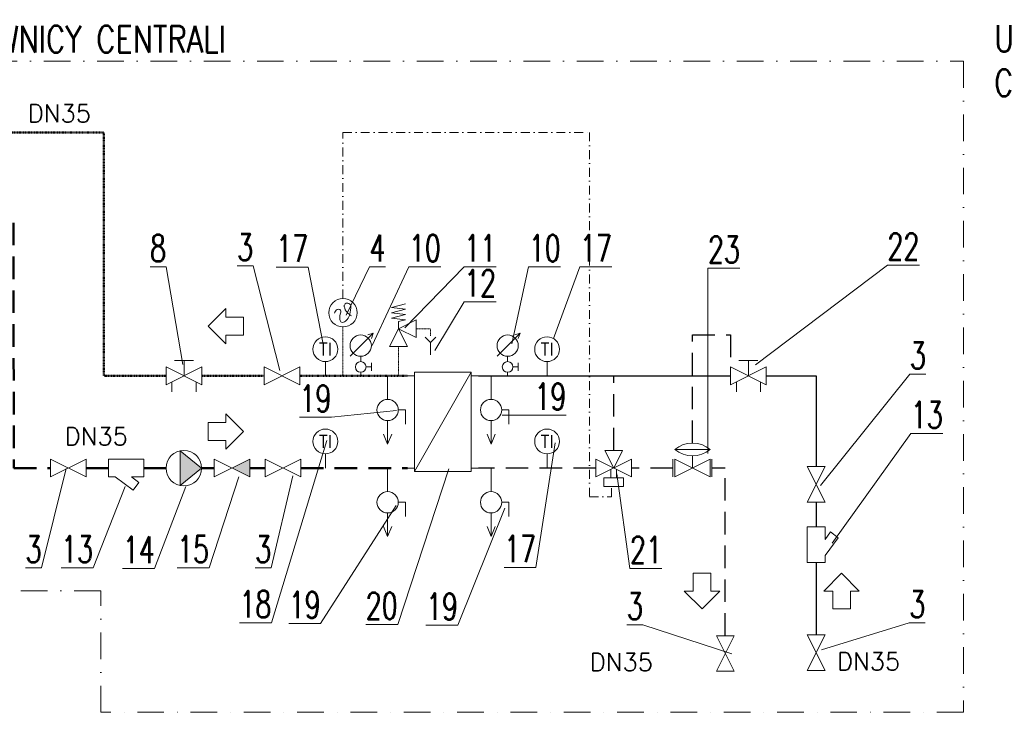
# Model space of a CAD drawing. Header units: centimetres. Extents: x -46992 to 28356, y -249852 to -204142.
# Tile 12 of 13: x 11635 to 17178, y -208043 to -204142. Entities that reach past the tile are written whole.
import ezdxf
from ezdxf.enums import TextEntityAlignment as Align

# ---------------------------------------------------------------- set-up
doc = ezdxf.new("R2010")
doc.units = ezdxf.units.CM
doc.header["$LTSCALE"] = 100
doc.linetypes.add('DASHDOT', pattern=[1, 0.5, -0.25, 0, -0.25])
doc.linetypes.add('DASHED', pattern=[19.05, 12.7, -6.35])
doc.layers.get('0').update_dxf_attribs({"lineweight": 9})
for name, color, linetype, lineweight in [('2DH_DESC', 7, 'Continuous', 18), ('2DH_NUM', 7, 'Continuous', 18), ('2DH_OBJ', 241, 'Continuous', 18), ('2DH_OBJ_chp', 241, 'Continuous', 18), ('2DH_OBJ_odzp', 241, 'Continuous', 18), ('2DH_PLS_ps', 214, 'DASHDOT', 13), ('2DH_PLS_pwent', 171, 'DASHED', 18), ('2DH_PLS_scp', 182, 'DASHED', 30), ('2DH_PLS_scz', 1, 'Continuous', 30), ('_Air Opis', 7, 'Continuous', 13)]:
    doc.layers.add(name, color=color, linetype=linetype, lineweight=lineweight)
doc.styles.add('Air', font='ARIALN.TTF', dxfattribs={"width": 0.8, "height": 300})
doc.styles.add('CP_ATTR', font='ROMANS.SHX')

# ---------------------------------------------------------------- blocks, each defined once
blk = doc.blocks.new('CPHS_223A')
for p, q in [((-0.8, 0), (-1, 0)), ((-0.8, -2.7), (-0.8, 0.1)), ((0.8, 0.1), (-0.8, 0.1)), ((-0.8, -2.7), (0.8, 0.1)), ((0.8, 0.1), (0.8, -2.7)), ((0.8, 0), (1, 0)), ((-0.8, -2.6), (-1, -2.6)), ((-0.8, -2.7), (0.8, -2.7)), ((0.8, -2.6), (1, -2.6))]:
    blk.add_line(p, q)
at = {"linetype": 'ByBlock', "style": 'CP_ATTR', "flags": 9}
for tag, p in [('OTHER', (-0.092, -1.318)), ('WEIGHT', (-0.092, -1.318)), ('VOLTAGE', (-0.092, -1.319)), ('FLOW', (-0.092, -1.318)), ('TEMPERATURE', (-0.092, -1.318)), ('PN', (-0.092, -1.318)), ('CHARACTER', (-0.092, -1.318)), ('ARTICLE', (-0.092, -1.318)), ('PRODUCER', (-0.092, -1.318)), ('NUMBER', (-0.092, -1.319)), ('GROUP', (-0.092, -1.318)), ('NAME', (-0.092, -1.318)), ('POWER', (-0.092, -1.319)), ('ORDER-NO', (-0.092, -1.319)), ('PRODUCT-TYPE', (-0.092, -1.319)), ('DN', (-0.091, -1.319))]:
    blk.add_attdef(tag, text='', height=0.00005, dxfattribs=at).set_placement(p, align=Align.MIDDLE_LEFT)
blk = doc.blocks.new('CPHS_001')
for p, q in [((-0.5, 0.25), (0.5, -0.25)), ((0.5, 0.25), (-0.5, -0.25)), ((-0.5, -0.25), (-0.5, 0.25)), ((0.5, -0.25), (0.5, 0.25))]:
    blk.add_line(p, q)
at = {"linetype": 'ByBlock', "style": 'CP_ATTR', "flags": 9}
for tag, p in [('NAME', (-0.092, -0.018)), ('GROUP', (-0.092, -0.018)), ('NUMBER', (-0.092, -0.019)), ('PRODUCER', (-0.092, -0.018)), ('ARTICLE', (-0.092, -0.018)), ('CHARACTER', (-0.092, -0.018)), ('PN', (-0.092, -0.018)), ('TEMPERATURE', (-0.092, -0.018)), ('FLOW', (-0.092, -0.018)), ('VOLTAGE', (-0.092, -0.019)), ('WEIGHT', (-0.092, -0.018)), ('OTHER', (-0.092, -0.018)), ('PRODUCT-TYPE', (-0.092, -0.019)), ('ORDER-NO', (-0.092, -0.019)), ('POWER', (-0.092, -0.019)), ('DN', (-0.091, -0.019))]:
    blk.add_attdef(tag, text='', height=0.00005, dxfattribs=at).set_placement(p, align=Align.MIDDLE_LEFT)
blk = doc.blocks.new('CPHS_175')
at = {"linetype": 'ByBlock', "style": 'CP_ATTR', "flags": 12}
blk.add_attdef('VAL', text='', height=0.5, dxfattribs=at).set_placement((0, 0.45), align=Align.MIDDLE)
at = {"linetype": 'ByBlock', "style": 'CP_ATTR', "flags": 9}
for tag, p in [('NAME', (-0.092, -0.018)), ('GROUP', (-0.092, -0.018)), ('NUMBER', (-0.092, -0.019)), ('PRODUCER', (-0.092, -0.018)), ('ARTICLE', (-0.092, -0.018)), ('CHARACTER', (-0.092, -0.018)), ('PN', (-0.092, -0.018)), ('TEMPERATURE', (-0.092, -0.018)), ('FLOW', (-0.092, -0.018)), ('VOLTAGE', (-0.092, -0.019)), ('WEIGHT', (-0.092, -0.018)), ('OTHER', (-0.092, -0.018)), ('PRODUCT-TYPE', (-0.092, -0.019)), ('ORDER-NO', (-0.092, -0.019)), ('POWER', (-0.092, -0.019)), ('DN', (-0.091, -0.019))]:
    blk.add_attdef(tag, text='', height=0.00005, dxfattribs=at).set_placement(p, align=Align.MIDDLE_LEFT)
blk = doc.blocks.new('CPHS_047')
blk.add_line((0, 0), (0, 0.4))
blk.add_circle((0, 0.75), 0.35)
at = {"style": 'CP_ATTR', "flags": 12}
blk.add_attdef('TI', text='', height=0.35, dxfattribs=at).set_placement((0, 0.75), align=Align.MIDDLE)
at = {"linetype": 'ByBlock', "style": 'CP_ATTR', "flags": 9}
for tag, p in [('NAME', (-0.092, -0.018)), ('GROUP', (-0.092, -0.018)), ('NUMBER', (-0.092, -0.019)), ('PRODUCER', (-0.092, -0.018)), ('ARTICLE', (-0.092, -0.018)), ('CHARACTER', (-0.092, -0.018)), ('PN', (-0.092, -0.018)), ('TEMPERATURE', (-0.092, -0.018)), ('FLOW', (-0.092, -0.018)), ('VOLTAGE', (-0.092, -0.019)), ('WEIGHT', (-0.092, -0.018)), ('OTHER', (-0.092, -0.018)), ('PRODUCT-TYPE', (-0.092, -0.019)), ('ORDER-NO', (-0.092, -0.019)), ('POWER', (-0.092, -0.019)), ('DN', (-0.091, -0.019))]:
    blk.add_attdef(tag, text='', height=0.00005, dxfattribs=at).set_placement(p, align=Align.MIDDLE_LEFT)
blk = doc.blocks.new('CPHS_869')
for p, q in [((-0.3, 0.55), (0.35, 1.2)), ((0.35, 1.2), (0.2, 1.15)), ((0.35, 1.2), (0.3, 1.05)), ((0, 0.4), (0, 0.55)), ((0.3, 0.362), (0.3, 0.137)), ((0, 0), (0, 0.1)), ((0.15, 0.25), (0.3, 0.25))]:
    blk.add_line(p, q)
for centre, radius in [((0, 0.85), 0.3), ((0, 0.25), 0.15)]:
    blk.add_circle(centre, radius)
at = {"linetype": 'ByBlock', "style": 'CP_ATTR', "flags": 9}
for tag, p in [('NAME', (-0.091, -0.018)), ('GROUP', (-0.091, -0.018)), ('NUMBER', (-0.091, -0.019)), ('PRODUCER', (-0.091, -0.018)), ('ARTICLE', (-0.091, -0.018)), ('CHARACTER', (-0.091, -0.018)), ('PN', (-0.091, -0.018)), ('TEMPERATURE', (-0.091, -0.018)), ('FLOW', (-0.091, -0.018)), ('VOLTAGE', (-0.091, -0.019)), ('WEIGHT', (-0.091, -0.018)), ('OTHER', (-0.091, -0.018)), ('PRODUCT-TYPE', (-0.091, -0.019)), ('ORDER-NO', (-0.091, -0.019)), ('DN', (-0.091, -0.019)), ('POWER', (-0.091, -0.019))]:
    blk.add_attdef(tag, text='', height=0.00005, dxfattribs=at).set_placement(p, align=Align.MIDDLE_LEFT)
blk = doc.blocks.new('CPHS_N19')
for p, q in [((0, 0, 6.512), (0, -0.663, 6.512)), ((0.3, -0.963, 6.512), (0.5, -0.963, 6.512)), ((0.5, -0.963, 6.512), (0.5, -1.363, 6.512)), ((0, -1.263, 6.512), (0, -1.927, 6.512)), ((0, -1.927, 6.512), (-0.115, -1.641, 6.512)), ((0, -1.927, 6.512), (0.115, -1.641, 6.512))]:
    blk.add_line(p, q)
blk.add_circle((0, -0.963, 6.512), 0.3)
at = {"style": 'CP_ATTR', "flags": 9}
for tag in ['NAME', 'GROUP', 'NUMBER', 'PRODUCER', 'ARTICLE', 'PRODUCT-TYPE', 'ORDER-NO', 'CHARACTER', 'DN', 'PN', 'TEMPERATURE', 'FLOW', 'POWER', 'VOLTAGE', 'WEIGHT', 'OTHER']:
    blk.add_attdef(tag, text='', height=0.00005, dxfattribs=at).set_placement((-0.218, 0.333), align=Align.MIDDLE_LEFT)
blk = doc.blocks.new('cphs_023d')
for p, q in [((-0.2, 0.6), (0.2, 0.7)), ((0.2, 0.55), (-0.2, 0.6)), ((-0.2, 0.45), (0.2, 0.55)), ((0.2, 0.4), (-0.2, 0.45)), ((-0.2, 0.3), (0.2, 0.4)), ((0.2, 0.25), (-0.2, 0.3)), ((0, 0), (-0.25, -0.5)), ((0.5, 0.25), (0, 0)), ((0, 0.2), (0.2, 0.25)), ((0, 0), (0, 0.2)), ((0, 0), (0.5, -0.25)), ((0.25, -0.5), (0, 0)), ((0.5, -0.25), (0.5, 0.25)), ((-0.25, -0.5), (0.25, -0.5))]:
    blk.add_line(p, q)
at = {"linetype": 'ByBlock', "style": 'CP_ATTR', "flags": 9}
for tag, p in [('NAME', (-0.092, -0.018)), ('GROUP', (-0.092, -0.018)), ('NUMBER', (-0.092, -0.019)), ('PRODUCER', (-0.092, -0.018)), ('ARTICLE', (-0.092, -0.018)), ('CHARACTER', (-0.092, -0.018)), ('PN', (-0.092, -0.018)), ('TEMPERATURE', (-0.092, -0.018)), ('FLOW', (-0.092, -0.018)), ('VOLTAGE', (-0.092, -0.019)), ('WEIGHT', (-0.092, -0.018)), ('OTHER', (-0.092, -0.018)), ('PRODUCT-TYPE', (-0.092, -0.019)), ('ORDER-NO', (-0.092, -0.019)), ('POWER', (-0.092, -0.019)), ('DN', (-0.091, -0.019))]:
    blk.add_attdef(tag, text='', height=0.00005, dxfattribs=at).set_placement(p, align=Align.MIDDLE_LEFT)
blk = doc.blocks.new('CPHS_082')
for p, q in [((-0.15, 0.5), (0, 0.35)), ((0, 0.35), (0.15, 0.5)), ((0, 0.3), (0, 0.35)), ((0, 0), (0, 0.325))]:
    blk.add_line(p, q)
at = {"linetype": 'ByBlock', "style": 'CP_ATTR', "flags": 9}
for tag, p in [('NAME', (-0.092, -0.018)), ('GROUP', (-0.092, -0.018)), ('NUMBER', (-0.092, -0.019)), ('PRODUCER', (-0.092, -0.018)), ('ARTICLE', (-0.092, -0.018)), ('CHARACTER', (-0.092, -0.018)), ('PN', (-0.092, -0.018)), ('TEMPERATURE', (-0.092, -0.018)), ('FLOW', (-0.092, -0.018)), ('VOLTAGE', (-0.092, -0.019)), ('WEIGHT', (-0.092, -0.018)), ('OTHER', (-0.092, -0.018)), ('PRODUCT-TYPE', (-0.092, -0.019)), ('ORDER-NO', (-0.092, -0.019)), ('POWER', (-0.092, -0.019)), ('DN', (-0.091, -0.019))]:
    blk.add_attdef(tag, text='', height=0.00005, dxfattribs=at).set_placement(p, align=Align.MIDDLE_LEFT)
blk = doc.blocks.new('CPHS_030')
for p, q in [((0.5, 0), (-0.1, 0.49)), ((-0.1, -0.49), (-0.1, 0.49)), ((0.5, 0), (-0.1, -0.49))]:
    blk.add_line(p, q)
blk.add_circle((0, 0), 0.5)
blk.add_solid([(-0.1, -0.49), (0.5, 0), (-0.1, 0.49)])
at = {"linetype": 'ByBlock', "style": 'CP_ATTR', "flags": 9}
for tag, p in [('NAME', (-0.092, -0.018)), ('GROUP', (-0.092, -0.018)), ('NUMBER', (-0.092, -0.019)), ('PRODUCER', (-0.092, -0.018)), ('ARTICLE', (-0.092, -0.018)), ('CHARACTER', (-0.092, -0.018)), ('PN', (-0.092, -0.018)), ('TEMPERATURE', (-0.092, -0.018)), ('FLOW', (-0.092, -0.018)), ('VOLTAGE', (-0.092, -0.019)), ('WEIGHT', (-0.092, -0.018)), ('OTHER', (-0.092, -0.018)), ('PRODUCT-TYPE', (-0.092, -0.019)), ('ORDER-NO', (-0.092, -0.019)), ('POWER', (-0.092, -0.019)), ('DN', (-0.091, -0.019))]:
    blk.add_attdef(tag, text='', height=0.00005, dxfattribs=at).set_placement(p, align=Align.MIDDLE_LEFT)
blk = doc.blocks.new('CPHS_031')
for p, q in [((0.5, 0.25), (-0.5, -0.25)), ((-0.5, -0.25), (-0.5, 0.25)), ((-0.5, 0.25), (0.5, -0.25)), ((0.5, -0.25), (0.5, 0.25))]:
    blk.add_line(p, q)
blk.add_solid([(0.5, -0.25), (0, 0), (0.5, 0.25)])
at = {"linetype": 'ByBlock', "style": 'CP_ATTR', "flags": 9}
for tag, p in [('NAME', (-0.092, -0.018)), ('GROUP', (-0.092, -0.018)), ('NUMBER', (-0.092, -0.019)), ('PRODUCER', (-0.092, -0.018)), ('ARTICLE', (-0.092, -0.018)), ('CHARACTER', (-0.092, -0.018)), ('PN', (-0.092, -0.018)), ('TEMPERATURE', (-0.092, -0.018)), ('FLOW', (-0.092, -0.018)), ('VOLTAGE', (-0.092, -0.019)), ('WEIGHT', (-0.092, -0.018)), ('OTHER', (-0.092, -0.018)), ('PRODUCT-TYPE', (-0.092, -0.019)), ('ORDER-NO', (-0.092, -0.019)), ('POWER', (-0.092, -0.019)), ('DN', (-0.091, -0.019))]:
    blk.add_attdef(tag, text='', height=0.00005, dxfattribs=at).set_placement(p, align=Align.MIDDLE_LEFT)
blk = doc.blocks.new('CPHS_190')
for p, q in [((-0.5, -0.25), (-0.5, 0.25)), ((-0.5, 0.25), (0.5, 0.25)), ((0.5, 0.25), (0.5, -0.25)), ((-0.305, -0.25), (-0.5, -0.25)), ((0.195, -0.621), (-0.305, -0.25)), ((0.15, -0.25), (0.357, -0.403)), ((0.5, -0.25), (0.15, -0.25)), ((0.357, -0.403), (0.195, -0.621))]:
    blk.add_line(p, q)
at = {"linetype": 'ByBlock', "style": 'CP_ATTR', "flags": 9}
for tag, p in [('NAME', (-0.092, -0.018)), ('GROUP', (-0.092, -0.018)), ('NUMBER', (-0.092, -0.019)), ('PRODUCER', (-0.092, -0.018)), ('ARTICLE', (-0.092, -0.018)), ('CHARACTER', (-0.092, -0.018)), ('PN', (-0.092, -0.018)), ('TEMPERATURE', (-0.092, -0.018)), ('FLOW', (-0.092, -0.018)), ('VOLTAGE', (-0.092, -0.019)), ('WEIGHT', (-0.092, -0.018)), ('OTHER', (-0.092, -0.018)), ('PRODUCT-TYPE', (-0.092, -0.019)), ('ORDER-NO', (-0.092, -0.019)), ('POWER', (-0.092, -0.019)), ('DN', (-0.091, -0.019))]:
    blk.add_attdef(tag, text='', height=0.00005, dxfattribs=at).set_placement(p, align=Align.MIDDLE_LEFT)
blk = doc.blocks.new('CPHS_N01')
for p, q in [((-0.267, 0.428), (0.267, 0.428)), ((0, 0.428), (0, 0)), ((-0.5, 0.25), (0.5, -0.25)), ((0.5, 0.25), (-0.5, -0.25)), ((-0.5, -0.25), (-0.5, 0.25)), ((0.5, -0.25), (0.5, 0.25)), ((-0.339, -0.17), (-0.339, -0.451)), ((0.339, -0.17), (0.339, -0.451))]:
    blk.add_line(p, q)
at = {"linetype": 'ByBlock', "style": 'CP_ATTR', "flags": 9}
for tag, p in [('NAME', (-0.092, -0.018)), ('GROUP', (-0.092, -0.018)), ('NUMBER', (-0.092, -0.019)), ('PRODUCER', (-0.092, -0.018)), ('ARTICLE', (-0.092, -0.018)), ('CHARACTER', (-0.092, -0.018)), ('PN', (-0.092, -0.018)), ('TEMPERATURE', (-0.092, -0.018)), ('FLOW', (-0.092, -0.018)), ('VOLTAGE', (-0.092, -0.019)), ('WEIGHT', (-0.092, -0.018)), ('OTHER', (-0.092, -0.018)), ('PRODUCT-TYPE', (-0.092, -0.019)), ('ORDER-NO', (-0.092, -0.019)), ('POWER', (-0.092, -0.019)), ('DN', (-0.091, -0.019))]:
    blk.add_attdef(tag, text='', height=0.00005, dxfattribs=at).set_placement(p, align=Align.MIDDLE_LEFT)
blk = doc.blocks.new('CPHS_189')
for p, q in [((0.5, 0), (0, 0.5)), ((0, 0.25), (0, 0.5)), ((-0.5, 0.25), (0, 0.25)), ((-0.5, 0.25), (-0.5, -0.25)), ((0.5, 0), (0, -0.5)), ((-0.5, -0.25), (0, -0.25)), ((0, -0.25), (0, -0.5))]:
    blk.add_line(p, q)
at = {"linetype": 'ByBlock', "style": 'CP_ATTR', "flags": 9}
for tag, height, p in [('VAL', 0.025, (-0.094, 0.034)), ('NAME', 0.00005, (-0.092, -0.018)), ('GROUP', 0.00005, (-0.092, -0.018)), ('NUMBER', 0.00005, (-0.092, -0.019)), ('PRODUCER', 0.00005, (-0.092, -0.018)), ('ARTICLE', 0.00005, (-0.092, -0.018)), ('CHARACTER', 0.00005, (-0.092, -0.018)), ('PN', 0.00005, (-0.092, -0.018)), ('TEMPERATURE', 0.00005, (-0.092, -0.018)), ('FLOW', 0.00005, (-0.092, -0.018)), ('VOLTAGE', 0.00005, (-0.092, -0.019)), ('WEIGHT', 0.00005, (-0.092, -0.018)), ('OTHER', 0.00005, (-0.092, -0.018)), ('PRODUCT-TYPE', 0.00005, (-0.092, -0.019)), ('ORDER-NO', 0.00005, (-0.092, -0.019)), ('POWER', 0.00005, (-0.092, -0.019)), ('DN', 0.00005, (-0.091, -0.019))]:
    blk.add_attdef(tag, text='', height=height, dxfattribs=at).set_placement(p, align=Align.MIDDLE_LEFT)
blk = doc.blocks.new('CPHS_981')
blk.add_circle((0, 0), 0.4)
for centre, radius, start, end in [((-0.033, -0.09), 0.223, 126.3071, 159.3797), ((-0.127, 0), 0.0972, 66.8516, 113.1484), ((0.407, -0.149), 0.498, 160.9408, 184.7283), ((-0.115, 0.039), 0.0574, 333.6901, 63.235), ((0.145, 0.192), 0.11, 166.7219, 193.2781), ((0.126, 0.181), 0.0943, 112.6188, 157.5625), ((0.35, 0.226), 0.317, 190.7968, 222.1266), ((0.115, 0.166), 0.106, 76.0683, 103.9317), ((0.432, 0.279), 0.414, 219.9285, 242.7158), ((0.128, 0.18), 0.0895, 7.8536, 82.1415), ((-0.382, 0.142), 0.601, 342.7341, 4.7646), ((0.01, -0.18), 0.0994, 186.1495, 241.2289), ((-0.013, -0.198), 0.0738, 249.8033, 290.2409), ((-0.052, -0.074), 0.203, 288.6395, 325.2517), ((-0.132, 0.029), 0.33, 318.4049, 348.5456)]:
    blk.add_arc(centre, radius, start, end)
at = {"linetype": 'ByBlock', "style": 'CP_ATTR', "flags": 9}
for tag, p in [('OTHER', (-0.092, -0.018)), ('WEIGHT', (-0.092, -0.018)), ('VOLTAGE', (-0.092, -0.019)), ('FLOW', (-0.092, -0.018)), ('TEMPERATURE', (-0.092, -0.018)), ('PN', (-0.092, -0.018)), ('CHARACTER', (-0.092, -0.018)), ('ARTICLE', (-0.092, -0.018)), ('PRODUCER', (-0.092, -0.018)), ('NUMBER', (-0.092, -0.019)), ('GROUP', (-0.092, -0.018)), ('NAME', (-0.092, -0.018)), ('POWER', (-0.092, -0.019)), ('ORDER-NO', (-0.092, -0.019)), ('PRODUCT-TYPE', (-0.092, -0.019)), ('DN', (-0.091, -0.019))]:
    blk.add_attdef(tag, text='', height=0.00005, dxfattribs=at).set_placement(p, align=Align.MIDDLE_LEFT)
blk = doc.blocks.new('Cp_Number')
blk.add_line((0, 0), (1.8, 0))
at = {"linetype": 'ByBlock', "style": 'CP_ATTR', "width": 0.726923, "flags": 12}
blk.add_attdef('VAL', text='', height=1, dxfattribs=at).set_placement((0, 0.2), (1.8, 0.2), align=Align.FIT)
blk = doc.blocks.new('CPHS_N04')
for p, q in [((-0.275, 0.52), (-0.275, 0.27)), ((0.275, 0.52), (-0.275, 0.52)), ((0.275, 0.27), (0.275, 0.52)), ((-0.5, 0.25), (0.5, -0.25)), ((-0.5, -0.25), (-0.5, 0.25)), ((0.5, 0.25), (-0.5, -0.25)), ((-0.275, 0.27), (0.275, 0.27)), ((0, 0), (-0.25, -0.5)), ((-0.082, 0.271), (-0.082, 0.041)), ((0.25, -0.5), (0, 0)), ((0.082, 0.271), (0.082, 0.041)), ((0.5, -0.25), (0.5, 0.25)), ((-0.25, -0.5), (0.25, -0.5))]:
    blk.add_line(p, q)
at = {"linetype": 'ByBlock', "style": 'CP_ATTR', "flags": 9}
for tag, p in [('NAME', (-0.092, -0.018)), ('GROUP', (-0.092, -0.018)), ('NUMBER', (-0.092, -0.019)), ('PRODUCER', (-0.092, -0.018)), ('ARTICLE', (-0.092, -0.018)), ('CHARACTER', (-0.092, -0.018)), ('PN', (-0.092, -0.018)), ('TEMPERATURE', (-0.092, -0.018)), ('FLOW', (-0.092, -0.018)), ('VOLTAGE', (-0.092, -0.019)), ('WEIGHT', (-0.092, -0.018)), ('OTHER', (-0.092, -0.018)), ('PRODUCT-TYPE', (-0.092, -0.019)), ('ORDER-NO', (-0.092, -0.019)), ('POWER', (-0.092, -0.019)), ('DN', (-0.091, -0.019))]:
    blk.add_attdef(tag, text='', height=0.00005, dxfattribs=at).set_placement(p, align=Align.MIDDLE_LEFT)
blk = doc.blocks.new('CPHS_836')
for p, q in [((-0.5, 0.525), (0.5, 0.525)), ((0, 0), (0, 0.344)), ((-0.55, 0.25), (-0.55, -0.25)), ((-0.5, 0.25), (0.5, -0.25)), ((0.5, 0.25), (-0.5, -0.25)), ((-0.5, -0.25), (-0.5, 0.25)), ((0.5, -0.25), (0.5, 0.25)), ((0.55, 0.25), (0.55, -0.25))]:
    blk.add_line(p, q)
for centre, start, end in [((0, -0.074), 50.1488, 129.8512), ((0, 1.124), 230.1488, 309.8512)]:
    blk.add_arc(centre, 0.78, start, end)
at = {"linetype": 'ByBlock', "style": 'CP_ATTR', "flags": 9}
for tag, p in [('NAME', (-0.092, -0.018)), ('GROUP', (-0.092, -0.018)), ('NUMBER', (-0.092, -0.019)), ('PRODUCER', (-0.092, -0.018)), ('ARTICLE', (-0.092, -0.018)), ('CHARACTER', (-0.092, -0.018)), ('PN', (-0.092, -0.018)), ('TEMPERATURE', (-0.092, -0.018)), ('FLOW', (-0.092, -0.018)), ('VOLTAGE', (-0.092, -0.019)), ('WEIGHT', (-0.092, -0.018)), ('OTHER', (-0.092, -0.018)), ('PRODUCT-TYPE', (-0.092, -0.019)), ('ORDER-NO', (-0.092, -0.019)), ('POWER', (-0.092, -0.019)), ('DN', (-0.091, -0.019))]:
    blk.add_attdef(tag, text='', height=0.00005, dxfattribs=at).set_placement(p, align=Align.MIDDLE_LEFT)

msp = doc.modelspace()

# ---------------------------------------------------------------- linework, layer by layer
at = {"layer": '2DH_NUM', "ltscale": 0.01}
for p, q in [((12459.5, -205533.3), (12553.7, -206084.8)), ((12949.7, -205528.6), (13100.5, -206117.8)), ((13604.9, -205533.3), (13472.9, -205806.7)), ((13826.4, -205533.3), (13619, -205976.4)), ((14137.5, -205533.3), (13802.9, -205877.4)), ((14500.5, -205533.3), (14406.2, -205967)), ((16520.2, -205524.4), (15777.7, -206085.6)), ((13259, -205535.3), (13343.8, -205969)), ((14789.3, -205534.4), (14639.7, -205937)), ((15510, -205541.6), (15510, -206586.3)), ((14137.5, -205731.3), (13972.6, -206004.7)), ((16647.1, -206138.2), (16142.8, -206765.1)), ((13390.5, -206380.6), (13757.5, -206343.5)), ((14532.5, -206369.7), (14352.5, -206369.7)), ((16651.9, -206472.9), (16208.8, -207090.4)), ((13052.1, -207538.6), (13365.2, -206511.7)), ((14541.9, -207227.2), (14650.4, -206524.9)), ((11758.6, -207229.6), (11896.7, -206669.3)), ((13763.3, -207548.1), (14050.9, -206671.3)), ((12701.4, -207229.6), (12869.7, -206717.8)), ((13051.5, -207229.6), (13172.7, -206711.1)), ((15070.9, -207232.6), (14997.4, -206699.1)), ((12048.2, -207229.6), (12230, -206771.7)), ((12395, -207232.9), (12570, -206771.7)), ((13329.7, -207543.4), (13753.9, -206878.7)), ((14102.7, -207552.8), (14366.7, -206892.9)), ((15143.7, -207549.9), (15645.4, -207714.9)), ((16643.6, -207539.8), (16148.6, -207691.3))]:
    msp.add_line(p, q, dxfattribs=at)
at = {"layer": '2DH_PLS_ps', "color": 7, "ltscale": 3}
msp.add_lwpolyline([(9970.5, -204375.2), (16949.3, -204375.2), (16949.3, -208043.5), (12092, -208043.5), (12092, -207359.2), (9680.7, -207359.2), (9680.7, -205600.7), (9970.5, -205600.7), (9970.5, -204375.2)], dxfattribs=at)
at = {"layer": '2DH_PLS_ps', "lineweight": 50, "ltscale": 0.01}
for points in [[(11078.7, -204776.5), (12109.5, -204776.5), (12109.5, -206147.8), (12460.6, -206147.8)], [(12660.6, -206147.8), (13011.7, -206147.8)], [(13211.7, -206147.8), (13817.5, -206147.8)]]:
    msp.add_lwpolyline(points, dxfattribs=at)
at = {"layer": '2DH_PLS_ps'}
msp.add_lwpolyline([(13455.4, -205712.5), (13455.4, -204776.5), (14843.3, -204776.5), (14843.3, -206830.2), (14967.3, -206830.2), (14967.3, -206771.9)], dxfattribs=at)
at = {"layer": '2DH_PLS_ps', "ltscale": 0.01}
for points in [[(13455.4, -205872.5), (13455.4, -206147.8)], [(13868, -205882.4), (13947.3, -205882.4), (13947.3, -205923.5)], [(13768, -206147.8), (13768, -205982.4)]]:
    msp.add_lwpolyline(points, dxfattribs=at)
at = {"layer": '2DH_PLS_pwent', "lineweight": 50, "ltscale": 0.1}
for points in [[(11047.8, -205285.5), (11600.5, -205285.5), (11602.3, -206667.8), (11809.2, -206667.8)], [(12009.2, -206667.8), (12134.5, -206667.8)], [(12334.5, -206667.8), (12459.5, -206667.8)], [(12659.5, -206667.8), (12730.5, -206667.8)], [(12930.5, -206667.8), (13017.9, -206667.8)], [(13217.9, -206667.8), (13819.3, -206667.8)]]:
    msp.add_lwpolyline(points, dxfattribs=at)
at = {"layer": '2DH_PLS_scp', "ltscale": 0.1}
for points in [[(15422.7, -206526.6), (15422.7, -205916.6), (15637.9, -205916.6), (15637.9, -206097.8)], [(14979.5, -206567.8), (14979.5, -206147.8)], [(14879.5, -206667.8), (14217.5, -206667.8)], [(15312.7, -206667.8), (15079.5, -206667.8)], [(15607.6, -207612.5), (15607.6, -206667.8), (15532.7, -206667.8)]]:
    msp.add_lwpolyline(points, dxfattribs=at)
at = {"layer": '2DH_PLS_scz', "ltscale": 0.1}
for points in [[(14217.5, -206147.8), (15637.9, -206147.8)], [(15837.9, -206147.8), (16119.5, -206147.8), (16119.5, -206659.6)], [(16119.5, -206859.6), (16119.5, -206999)], [(16119.5, -207199), (16119.5, -207607.1)]]:
    msp.add_lwpolyline(points, dxfattribs=at)

# ---------------------------------------------------------------- block references
at = {"layer": '2DH_DESC', "ltscale": 0.01, "xscale": 200, "yscale": 200, "zscale": 200}
for p in [(11859.1, -204759.2), (12066.5, -206578.7), (16414.5, -207846.3), (15023, -207850.6)]:
    msp.add_blockref('CPHS_175', p, dxfattribs=at).add_auto_attribs({'VAL': 'DN35'})
for p, rotation in [((12795.7, -205868.2), 180), ((15476.9, -207360.5), 270), ((16262.2, -207360.5), 90)]:
    msp.add_blockref('CPHS_189', p, dxfattribs=dict(at, rotation=rotation))
msp.add_blockref('CPHS_189', (12795.7, -206461.4), dxfattribs=at)
at = {"layer": '2DH_NUM', "ltscale": 0.01}
ref = msp.add_blockref('Cp_Number', (12369.5, -205533.3), dxfattribs=dict(at, xscale=50, yscale=150, zscale=150))
ref.add_attrib('VAL', '8', dxfattribs={"layer": '0', "linetype": 'ByBlock', "height": 150, "style": 'CP_ATTR', "width": 0.741176, "flags": 12}).set_placement((12369.5, -205503.3), (12459.5, -205503.3), align=Align.FIT)
ref = msp.add_blockref('Cp_Number', (12859.7, -205528.6), dxfattribs=dict(at, xscale=50, yscale=150, zscale=150))
ref.add_attrib('VAL', '3', dxfattribs={"layer": '0', "linetype": 'ByBlock', "height": 150, "style": 'CP_ATTR', "width": 0.741176, "flags": 12}).set_placement((12859.7, -205498.6), (12949.7, -205498.6), align=Align.FIT)
ref = msp.add_blockref('Cp_Number', (13079, -205535.3), dxfattribs=dict(at, xscale=100, yscale=150, zscale=150))
ref.add_attrib('VAL', '17', dxfattribs={"layer": '0', "linetype": 'ByBlock', "height": 150, "style": 'CP_ATTR', "width": 0.681081, "flags": 12}).set_placement((13079, -205505.3), (13259, -205505.3), align=Align.FIT)
ref = msp.add_blockref('Cp_Number', (13604.9, -205533.3), dxfattribs=dict(at, xscale=50, yscale=150, zscale=150))
ref.add_attrib('VAL', '4', dxfattribs={"layer": '0', "linetype": 'ByBlock', "height": 150, "style": 'CP_ATTR', "width": 0.7, "flags": 12}).set_placement((13604.9, -205503.3), (13694.9, -205503.3), align=Align.FIT)
ref = msp.add_blockref('Cp_Number', (13826.4, -205533.3), dxfattribs=dict(at, xscale=100, yscale=150, zscale=150))
ref.add_attrib('VAL', '10', dxfattribs={"layer": '0', "linetype": 'ByBlock', "height": 150, "style": 'CP_ATTR', "width": 0.681081, "flags": 12}).set_placement((13826.4, -205503.3), (14006.4, -205503.3), align=Align.FIT)
ref = msp.add_blockref('Cp_Number', (14137.5, -205533.3), dxfattribs=dict(at, xscale=100, yscale=150, zscale=150))
ref.add_attrib('VAL', '11', dxfattribs={"layer": '0', "linetype": 'ByBlock', "height": 150, "style": 'CP_ATTR', "width": 0.812903, "flags": 12}).set_placement((14137.5, -205503.3), (14317.5, -205503.3), align=Align.FIT)
ref = msp.add_blockref('Cp_Number', (14500.5, -205533.3), dxfattribs=dict(at, xscale=100, yscale=150, zscale=150))
ref.add_attrib('VAL', '10', dxfattribs={"layer": '0', "linetype": 'ByBlock', "height": 150, "style": 'CP_ATTR', "width": 0.681081, "flags": 12}).set_placement((14500.5, -205503.3), (14680.5, -205503.3), align=Align.FIT)
ref = msp.add_blockref('Cp_Number', (14789.3, -205534.4), dxfattribs=dict(at, xscale=100, yscale=150, zscale=150))
ref.add_attrib('VAL', '17', dxfattribs={"layer": '0', "linetype": 'ByBlock', "height": 150, "style": 'CP_ATTR', "width": 0.681081, "flags": 12}).set_placement((14789.3, -205504.4), (14969.3, -205504.4), align=Align.FIT)
ref = msp.add_blockref('Cp_Number', (15510, -205541.6), dxfattribs=dict(at, xscale=100, yscale=150, zscale=150))
ref.add_attrib('VAL', '23', dxfattribs={"layer": '0', "linetype": 'ByBlock', "height": 150, "style": 'CP_ATTR', "width": 0.681081, "flags": 12}).set_placement((15510, -205511.6), (15690, -205511.6), align=Align.FIT)
ref = msp.add_blockref('Cp_Number', (16520.2, -205524.4), dxfattribs=dict(at, xscale=100, yscale=150, zscale=150))
ref.add_attrib('VAL', '22', dxfattribs={"layer": '0', "linetype": 'ByBlock', "height": 150, "style": 'CP_ATTR', "width": 0.681081, "flags": 12}).set_placement((16520.2, -205494.4), (16700.2, -205494.4), align=Align.FIT)
ref = msp.add_blockref('Cp_Number', (14137.5, -205731.3), dxfattribs=dict(at, xscale=100, yscale=150, zscale=150))
ref.add_attrib('VAL', '12', dxfattribs={"layer": '0', "linetype": 'ByBlock', "height": 150, "style": 'CP_ATTR', "width": 0.681081, "flags": 12}).set_placement((14137.5, -205701.3), (14317.5, -205701.3), align=Align.FIT)
ref = msp.add_blockref('Cp_Number', (16647.1, -206138.2), dxfattribs=dict(at, xscale=50, yscale=150, zscale=150))
ref.add_attrib('VAL', '3', dxfattribs={"layer": '0', "linetype": 'ByBlock', "height": 150, "style": 'CP_ATTR', "width": 0.741176, "flags": 12}).set_placement((16647.1, -206108.2), (16737.1, -206108.2), align=Align.FIT)
ref = msp.add_blockref('Cp_Number', (13210.5, -206380.6), dxfattribs=dict(at, xscale=100, yscale=150, zscale=150))
ref.add_attrib('VAL', '19', dxfattribs={"layer": '0', "linetype": 'ByBlock', "height": 150, "style": 'CP_ATTR', "width": 0.7, "flags": 12}).set_placement((13210.5, -206350.6), (13390.5, -206350.6), align=Align.FIT)
ref = msp.add_blockref('Cp_Number', (14532.5, -206369.7), dxfattribs=dict(at, xscale=100, yscale=150, zscale=150))
ref.add_attrib('VAL', '19', dxfattribs={"layer": '0', "linetype": 'ByBlock', "height": 150, "style": 'CP_ATTR', "width": 0.7, "flags": 12}).set_placement((14532.5, -206339.7), (14712.5, -206339.7), align=Align.FIT)
ref = msp.add_blockref('Cp_Number', (16651.9, -206472.9), dxfattribs=dict(at, xscale=100, yscale=150, zscale=150))
ref.add_attrib('VAL', '13', dxfattribs={"layer": '0', "linetype": 'ByBlock', "height": 150, "style": 'CP_ATTR', "width": 0.681081, "flags": 12}).set_placement((16651.9, -206442.9), (16831.9, -206442.9), align=Align.FIT)
ref = msp.add_blockref('Cp_Number', (11668.6, -207229.6), dxfattribs=dict(at, xscale=50, yscale=150, zscale=150))
ref.add_attrib('VAL', '3', dxfattribs={"layer": '0', "linetype": 'ByBlock', "height": 150, "style": 'CP_ATTR', "width": 0.741176, "flags": 12}).set_placement((11668.6, -207199.6), (11758.6, -207199.6), align=Align.FIT)
ref = msp.add_blockref('Cp_Number', (11868.2, -207229.6), dxfattribs=dict(at, xscale=100, yscale=150, zscale=150))
ref.add_attrib('VAL', '13', dxfattribs={"layer": '0', "linetype": 'ByBlock', "height": 150, "style": 'CP_ATTR', "width": 0.681081, "flags": 12}).set_placement((11868.2, -207199.6), (12048.2, -207199.6), align=Align.FIT)
ref = msp.add_blockref('Cp_Number', (12215, -207232.9), dxfattribs=dict(at, xscale=100, yscale=150, zscale=150))
ref.add_attrib('VAL', '14', dxfattribs={"layer": '0', "linetype": 'ByBlock', "height": 150, "style": 'CP_ATTR', "width": 0.663158, "flags": 12}).set_placement((12215, -207202.9), (12395, -207202.9), align=Align.FIT)
ref = msp.add_blockref('Cp_Number', (12521.4, -207229.6), dxfattribs=dict(at, xscale=100, yscale=150, zscale=150))
ref.add_attrib('VAL', '15', dxfattribs={"layer": '0', "linetype": 'ByBlock', "height": 150, "style": 'CP_ATTR', "width": 0.681081, "flags": 12}).set_placement((12521.4, -207199.6), (12701.4, -207199.6), align=Align.FIT)
ref = msp.add_blockref('Cp_Number', (12961.5, -207229.6), dxfattribs=dict(at, xscale=50, yscale=150, zscale=150))
ref.add_attrib('VAL', '3', dxfattribs={"layer": '0', "linetype": 'ByBlock', "height": 150, "style": 'CP_ATTR', "width": 0.741176, "flags": 12}).set_placement((12961.5, -207199.6), (13051.5, -207199.6), align=Align.FIT)
ref = msp.add_blockref('Cp_Number', (14361.9, -207227.2), dxfattribs=dict(at, xscale=100, yscale=150, zscale=150))
ref.add_attrib('VAL', '17', dxfattribs={"layer": '0', "linetype": 'ByBlock', "height": 150, "style": 'CP_ATTR', "width": 0.681081, "flags": 12}).set_placement((14361.9, -207197.2), (14541.9, -207197.2), align=Align.FIT)
ref = msp.add_blockref('Cp_Number', (15070.9, -207232.6), dxfattribs=dict(at, xscale=100, yscale=150, zscale=150))
ref.add_attrib('VAL', '21', dxfattribs={"layer": '0', "linetype": 'ByBlock', "height": 150, "style": 'CP_ATTR', "width": 0.812903, "flags": 12}).set_placement((15070.9, -207202.6), (15250.9, -207202.6), align=Align.FIT)
ref = msp.add_blockref('Cp_Number', (12872.1, -207538.6), dxfattribs=dict(at, xscale=100, yscale=150, zscale=150))
ref.add_attrib('VAL', '18', dxfattribs={"layer": '0', "linetype": 'ByBlock', "height": 150, "style": 'CP_ATTR', "width": 0.681081, "flags": 12}).set_placement((12872.1, -207508.6), (13052.1, -207508.6), align=Align.FIT)
ref = msp.add_blockref('Cp_Number', (13149.7, -207543.4), dxfattribs=dict(at, xscale=100, yscale=150, zscale=150))
ref.add_attrib('VAL', '19', dxfattribs={"layer": '0', "linetype": 'ByBlock', "height": 150, "style": 'CP_ATTR', "width": 0.7, "flags": 12}).set_placement((13149.7, -207513.4), (13329.7, -207513.4), align=Align.FIT)
ref = msp.add_blockref('Cp_Number', (16643.6, -207539.8), dxfattribs=dict(at, xscale=50, yscale=150, zscale=150))
ref.add_attrib('VAL', '3', dxfattribs={"layer": '0', "linetype": 'ByBlock', "height": 150, "style": 'CP_ATTR', "width": 0.741176, "flags": 12}).set_placement((16643.6, -207509.8), (16733.6, -207509.8), align=Align.FIT)
ref = msp.add_blockref('Cp_Number', (13583.3, -207548.1), dxfattribs=dict(at, xscale=100, yscale=150, zscale=150))
ref.add_attrib('VAL', '20', dxfattribs={"layer": '0', "linetype": 'ByBlock', "height": 150, "style": 'CP_ATTR', "width": 0.681081, "flags": 12}).set_placement((13583.3, -207518.1), (13763.3, -207518.1), align=Align.FIT)
ref = msp.add_blockref('Cp_Number', (13922.7, -207552.8), dxfattribs=dict(at, xscale=100, yscale=150, zscale=150))
ref.add_attrib('VAL', '19', dxfattribs={"layer": '0', "linetype": 'ByBlock', "height": 150, "style": 'CP_ATTR', "width": 0.7, "flags": 12}).set_placement((13922.7, -207522.8), (14102.7, -207522.8), align=Align.FIT)
ref = msp.add_blockref('Cp_Number', (15053.7, -207549.9), dxfattribs=dict(at, xscale=50, yscale=150, zscale=150))
ref.add_attrib('VAL', '3', dxfattribs={"layer": '0', "linetype": 'ByBlock', "height": 150, "style": 'CP_ATTR', "width": 0.741176, "flags": 12}).set_placement((15053.7, -207519.9), (15143.7, -207519.9), align=Align.FIT)
at = {"layer": '2DH_OBJ', "ltscale": 0.01, "xscale": 200, "yscale": 200, "zscale": 200}
for name, p in [('CPHS_981', (13455.4, -205792.5)), ('CPHS_869', (13555.1, -206147.8)), ('CPHS_869', (14382.5, -206147.8)), ('CPHS_082', (13947.3, -206029.4)), ('CPHS_N01', (12560.6, -206147.8)), ('CPHS_N01', (15737.9, -206147.8)), ('CPHS_001', (13111.7, -206147.8)), ('CPHS_223A', (14017.5, -206147.8)), ('CPHS_836', (15422.7, -206667.8)), ('CPHS_030', (12559.5, -206667.8)), ('CPHS_001', (11909.2, -206667.8)), ('CPHS_190', (12234.5, -206667.8)), ('CPHS_031', (12830.5, -206667.8)), ('CPHS_001', (13117.9, -206667.8))]:
    msp.add_blockref(name, p, dxfattribs=at)
for name, p, rotation in [('cphs_023d', (13768, -205882.4), 360), ('CPHS_N04', (14979.5, -206667.8), 180), ('CPHS_001', (16119.5, -206759.6), 90), ('CPHS_190', (16119.5, -207099), 90), ('CPHS_001', (15607.6, -207712.5), 90), ('CPHS_001', (16119.5, -207707.1), 90)]:
    msp.add_blockref(name, p, dxfattribs=dict(at, rotation=rotation))
at = {"layer": '2DH_OBJ_chp', "ltscale": 0.1, "xscale": 200, "yscale": 200, "zscale": 200}
for p in [(13706.9, -206147.8, -1302.5), (14289.4, -206147.8, -1302.5), (13706.9, -206667.8, -1302.5), (14289.4, -206667.8, -1302.5)]:
    msp.add_blockref('CPHS_N19', p, dxfattribs=at)
at = {"layer": '2DH_OBJ_odzp', "ltscale": 0.1, "xscale": 200, "yscale": 200, "zscale": 200}
for p in [(13356.6, -206147.8), (14604.6, -206147.8), (13356.6, -206667.8), (14604.6, -206667.8)]:
    msp.add_blockref('CPHS_047', p, dxfattribs=at).add_auto_attribs({'TI': 'TI'})

# ---------------------------------------------------------------- texts
at = {"layer": '_Air Opis', "ltscale": 0.01, "insert": (9994.8, -204176.5), "char_height": 150, "width": 3566.854, "attachment_point": 1, "style": 'Air'}
msp.add_mtext('\\Fromans.shx;UK\\Fromans.shx|c238;ŁAD CT NAGRZEWNICY CENTRALI ', dxfattribs=at)
at = {"layer": '_Air Opis', "lineweight": 13, "ltscale": 0.01, "insert": (17120.7, -204171.7), "char_height": 150, "width": 2207.167, "attachment_point": 1, "style": 'Air'}
msp.add_mtext('\\Fromans.shx;UK\\Fromans.shx|c238;ŁAD CT NAGRZEWNICY CENTRALI ', dxfattribs=at)

doc.saveas('drawing.dxf')
